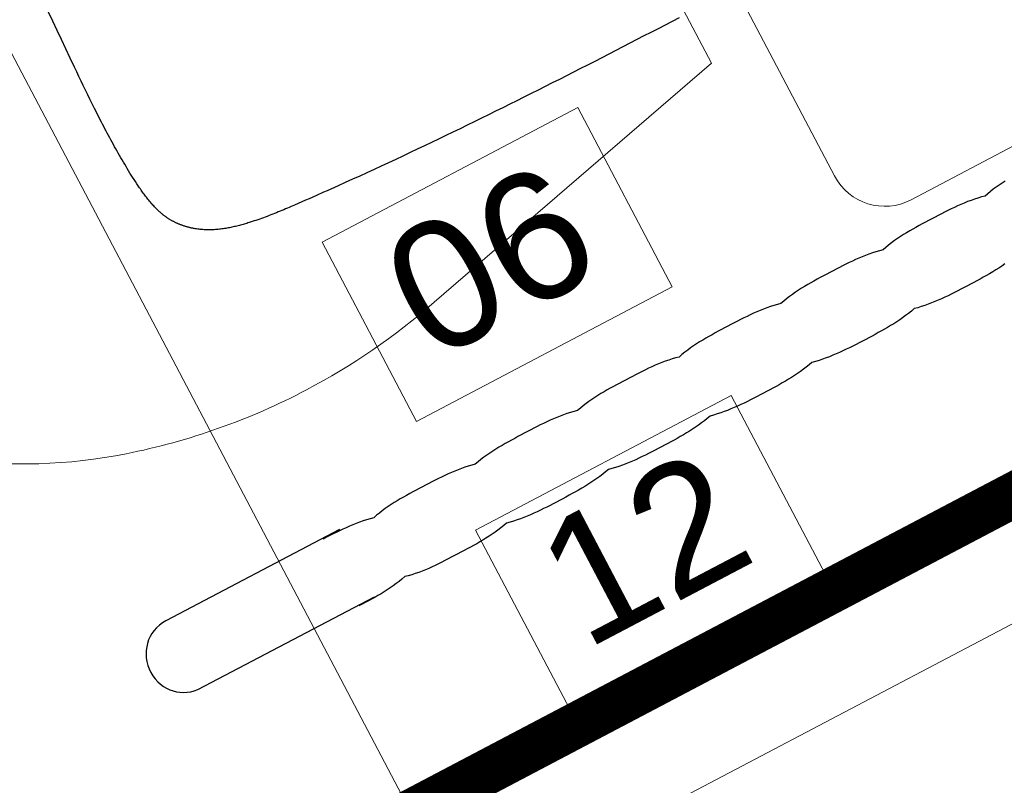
# Model space of a CAD drawing. Header units: metres. Extents: x 7408630 to 7411134, y 5569633 to 5570339.
# Tile 70 of 76: x 7410494.909 to 7410495.344, y 5569900.654 to 5569900.991. Entities that reach past the tile are written whole.
import ezdxf
from ezdxf.enums import TextEntityAlignment as Align

# ---------------------------------------------------------------- set-up
doc = ezdxf.new("R2010")
doc.units = ezdxf.units.M
doc.header["$MEASUREMENT"] = 0
doc.linetypes.add('HIDDEN2', pattern=[4.762499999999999, 3.175, -1.5875])
doc.layers.add('0-wypos-sanitarne', color=1, linetype='Continuous')
for name, color, linetype, lineweight in [('0_LEGENDA', 253, 'Continuous', 13), ('1_POSADZKA PODZIAŁY', 151, 'Continuous', 0), ('1_POSADZKI COKOŁY', 170, 'Continuous', 0), ('Istn-sciany', 3, 'Continuous', 20), ('OPIS POM NOWE', 140, 'Continuous', 5), ('Opis_pom', 9, 'Continuous', 18)]:
    doc.layers.add(name, color=color, linetype=linetype, lineweight=lineweight)
doc.layers.add('Wyburzenia', color=7, linetype='Continuous', lineweight=13, true_color=0xb0b0b0)
doc.styles.add('ARIAL', font='tahoma.ttf')
doc.styles.add('ROMANS07', font='arial.ttf')

# ---------------------------------------------------------------- blocks, each defined once
blk = doc.blocks.new('A$C351F644B')
for p, q in [((-16.70716144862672, 35.71644505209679), (-13.07346640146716, 19.98303263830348)), ((13.07346640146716, 19.98303263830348), (-13.07346640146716, 19.98303263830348)), ((-20, 17.5), (20, 17.5)), ((-22.5, 2.5), (-22.5, 15))]:
    blk.add_line(p, q)
for centre, radius, start, end in [((6.058980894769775, 44.23307177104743), 23.3079794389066, 144.4623222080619, 163.5182619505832), ((11.91658841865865, 42.50000000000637), 29.41658841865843, 163.5182619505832, 180), ((11.91658841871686, 42.50000000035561), 29.41658841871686, 180.0000000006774, 193.3325782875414), ((-20, 15), 2.5, 90, 180)]:
    blk.add_arc(centre, radius, start, end)
blk = doc.blocks.new('umywalka niep')
for p, q in [((-64.30362148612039, -40.29398919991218), (-64.43004033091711, -40.392534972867)), ((-64.16730237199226, -40.20793299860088), (-64.30362148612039, -40.29398919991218)), ((-64.02214916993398, -40.13588948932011), (-64.16730237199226, -40.20793299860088)), ((-63.86800956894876, -40.07801098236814), (-64.02214916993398, -40.13588948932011)), ((-63.70640668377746, -40.03582059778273), (-63.86800956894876, -40.07801098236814)), ((-63.53764514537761, -40.00962295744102), (-63.70640668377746, -40.03582059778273)), ((-63.36279112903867, -40.00094118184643), (-63.53764514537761, -40.00962295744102)), ((-54.71041131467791, -40.00094118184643), (-63.36279112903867, -40.00094118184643)), ((-63.36279112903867, -40.00094118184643), (-63.36279112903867, -40.00094118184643)), ((-55.38012656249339, -40.04099920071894), (-55.54051095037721, -40.04069457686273)), ((-55.21974217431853, -40.04191307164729), (-55.38012656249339, -40.04099920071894)), ((-55.05981472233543, -40.04374081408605), (-55.21974217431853, -40.04191307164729)), ((-54.89943033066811, -40.04648242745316), (-55.05981472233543, -40.04374081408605)), ((-54.73950287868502, -40.05105178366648), (-54.89943033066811, -40.04648242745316)), ((-54.57911849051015, -40.05714425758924), (-54.73950287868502, -40.05105178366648)), ((-54.41919103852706, -40.06567372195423), (-54.57911849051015, -40.05714425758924)), ((-54.2588066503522, -40.07618324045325), (-54.41919103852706, -40.06567372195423)), ((-54.09842226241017, -40.08973899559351), (-54.2588066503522, -40.07618324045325)), ((-53.9380378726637, -40.10603636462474), (-54.09842226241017, -40.08973899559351)), ((-53.77811042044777, -40.12598921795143), (-53.9380378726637, -40.10603636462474)), ((-53.61772603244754, -40.1492929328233), (-53.77811042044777, -40.12598921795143)), ((-53.45779858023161, -40.17655675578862), (-53.61772603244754, -40.1492929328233)), ((-53.29741419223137, -40.20808531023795), (-53.45779858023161, -40.17655675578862)), ((-53.13748673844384, -40.24433553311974), (-53.29741419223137, -40.20808531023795)), ((-52.97893009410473, -40.20823762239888), (-53.13748673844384, -40.24433553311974)), ((-52.8208303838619, -40.1767090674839), (-52.97893009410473, -40.20823762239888)), ((-52.66273067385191, -40.14944524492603), (-52.8208303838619, -40.1767090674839)), ((-52.50463096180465, -40.12614153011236), (-52.66273067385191, -40.14944524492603)), ((-52.34607431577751, -40.10634098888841), (-52.50463096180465, -40.12614153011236)), ((-52.18797460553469, -40.09004361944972), (-52.34607431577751, -40.10634098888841)), ((-52.02987489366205, -40.07664017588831), (-52.18797460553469, -40.09004361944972)), ((-51.87177518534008, -40.06613065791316), (-52.02987489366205, -40.07664017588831)), ((-51.71321853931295, -40.05760119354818), (-51.87177518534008, -40.06613065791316)), ((-51.55511882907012, -40.05150871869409), (-51.71321853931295, -40.05760119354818)), ((-51.3970191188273, -40.0470916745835), (-51.55511882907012, -40.05150871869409)), ((-51.23891940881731, -40.04435006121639), (-51.3970191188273, -40.0470916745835)), ((-51.08066738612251, -40.04252231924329), (-51.23891940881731, -40.04435006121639)), ((-50.92256767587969, -40.04176075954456), (-51.08066738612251, -40.04252231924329)), ((-50.76446796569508, -40.04145613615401), (-50.92256767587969, -40.04176075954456)), ((-50.60636825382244, -40.04160844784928), (-50.76446796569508, -40.04145613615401)), ((-50.44781160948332, -40.04145613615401), (-50.60636825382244, -40.04160844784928)), ((-50.28925496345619, -40.04176075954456), (-50.44781160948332, -40.04145613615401)), ((-50.13024138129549, -40.04267463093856), (-50.28925496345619, -40.04176075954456)), ((-49.97138011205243, -40.04450237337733), (-50.13024138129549, -40.04267463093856)), ((-49.8120619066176, -40.04724398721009), (-49.97138011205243, -40.04450237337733)), ((-49.6530483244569, -40.05166103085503), (-49.8120619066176, -40.04724398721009)), ((-49.49403474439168, -40.05775350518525), (-49.6530483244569, -40.05166103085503)), ((-49.33517347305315, -40.06628296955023), (-49.49403474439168, -40.05775350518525)), ((-49.17615989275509, -40.07679248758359), (-49.33517347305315, -40.06628296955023)), ((-49.01775555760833, -40.09019593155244), (-49.17615989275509, -40.07679248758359)), ((-48.85950353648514, -40.10649330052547), (-49.01775555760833, -40.09019593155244)), ((-48.70170844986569, -40.12629384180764), (-48.85950353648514, -40.10649330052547)), ((-48.54421798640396, -40.1495975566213), (-48.70170844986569, -40.12629384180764)), ((-48.38733676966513, -40.17701369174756), (-48.54421798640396, -40.1495975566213)), ((-48.23076017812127, -40.20854224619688), (-48.38733676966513, -40.17701369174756)), ((-48.07524976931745, -40.24494478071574), (-48.23076017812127, -40.20854224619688)), ((-47.91577925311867, -40.20869455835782), (-48.07524976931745, -40.24494478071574)), ((-47.7567656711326, -40.17716600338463), (-47.91577925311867, -40.20869455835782)), ((-47.59729515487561, -40.1499021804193), (-47.7567656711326, -40.17716600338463)), ((-47.43828157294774, -40.1265984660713), (-47.59729515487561, -40.1499021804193)), ((-47.27881105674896, -40.10679792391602), (-47.43828157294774, -40.1265984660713)), ((-47.11979747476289, -40.09050055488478), (-47.27881105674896, -40.10679792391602)), ((-46.96047926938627, -40.07709711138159), (-47.11979747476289, -40.09050055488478)), ((-46.80146568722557, -40.06658759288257), (-46.96047926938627, -40.07709711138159)), ((-46.64199517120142, -40.05821044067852), (-46.80146568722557, -40.06658759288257)), ((-46.4829815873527, -40.05211796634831), (-46.64199517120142, -40.05821044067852)), ((-46.32351107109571, -40.04770092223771), (-46.4829815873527, -40.05211796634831)), ((-46.16449748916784, -40.04511162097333), (-46.32351107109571, -40.04770092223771)), ((-46.00502697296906, -40.04328387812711), (-46.16449748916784, -40.04511162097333)), ((-45.84601339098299, -40.04267463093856), (-46.00502697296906, -40.04328387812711)), ((-45.68684749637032, -40.04237000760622), (-45.84601339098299, -40.04267463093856)), ((-45.52783391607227, -40.04252231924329), (-45.68684749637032, -40.04237000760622)), ((-45.36836339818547, -40.04237000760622), (-45.52783391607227, -40.04252231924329)), ((-45.20934981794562, -40.04267463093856), (-45.36836339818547, -40.04237000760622)), ((-45.04987930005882, -40.04328387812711), (-45.20934981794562, -40.04267463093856)), ((-44.89086571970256, -40.04511162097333), (-45.04987930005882, -40.04328387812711)), ((-44.73139520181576, -40.04785323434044), (-44.89086571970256, -40.04511162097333)), ((-44.57238162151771, -40.05227027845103), (-44.73139520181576, -40.04785323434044)), ((-44.41321572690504, -40.0583627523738), (-44.57238162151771, -40.05227027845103)), ((-44.25420214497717, -40.06673990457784), (-44.41321572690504, -40.0583627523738)), ((-44.09473162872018, -40.07724942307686), (-44.25420214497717, -40.06673990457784)), ((-43.93571804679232, -40.09065286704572), (-44.09473162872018, -40.07724942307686)), ((-43.77624753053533, -40.10695023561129), (-43.93571804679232, -40.09065286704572)), ((-43.61723394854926, -40.12675077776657), (-43.77624753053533, -40.10695023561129)), ((-43.45776343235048, -40.15005449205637), (-43.61723394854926, -40.12675077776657)), ((-43.29874984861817, -40.17747062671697), (-43.45776343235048, -40.15005449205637)), ((-43.13973626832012, -40.20915149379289), (-43.29874984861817, -40.17747062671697)), ((-42.98072268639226, -40.24570634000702), (-43.13973626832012, -40.20915149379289)), ((-42.82262297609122, -40.20915149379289), (-42.98072268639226, -40.24570634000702)), ((-42.66498020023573, -40.17762293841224), (-42.82262297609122, -40.20915149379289)), ((-42.50733742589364, -40.15020680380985), (-42.66498020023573, -40.17762293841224)), ((-42.34969465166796, -40.12690308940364), (-42.50733742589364, -40.15020680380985)), ((-42.19189956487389, -40.10710254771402), (-42.34969465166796, -40.12690308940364)), ((-42.03425679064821, -40.09080517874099), (-42.19189956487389, -40.10710254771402)), ((-41.87661401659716, -40.0774017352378), (-42.03425679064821, -40.09080517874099)), ((-41.71897124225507, -40.06704452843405), (-41.87661401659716, -40.0774017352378)), ((-41.56087153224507, -40.05866737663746), (-41.71897124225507, -40.06704452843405)), ((-41.40322875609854, -40.05257490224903), (-41.56087153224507, -40.05866737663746)), ((-41.24558598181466, -40.04831016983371), (-41.40322875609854, -40.05257490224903)), ((-41.08794320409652, -40.04572086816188), (-41.24558598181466, -40.04831016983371)), ((-40.93030042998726, -40.04404543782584), (-41.08794320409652, -40.04572086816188)), ((-40.77265765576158, -40.0434361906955), (-40.93030042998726, -40.04404543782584)), ((-40.61501488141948, -40.04313156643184), (-40.77265765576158, -40.0434361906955)), ((-40.4573721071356, -40.04328387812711), (-40.61501488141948, -40.04313156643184)), ((-40.29835852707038, -40.04313156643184), (-40.4573721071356, -40.04328387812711)), ((-40.13919263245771, -40.0434361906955), (-40.29835852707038, -40.04313156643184)), ((-39.9797221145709, -40.04404543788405), (-40.13919263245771, -40.0434361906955)), ((-39.82040390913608, -40.04587318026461), (-39.9797221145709, -40.04404543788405)), ((-39.66047645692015, -40.04846248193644), (-39.82040390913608, -40.04587318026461)), ((-39.50100594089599, -40.05272721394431), (-39.66047645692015, -40.04846248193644)), ((-39.34153542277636, -40.05881968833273), (-39.50100594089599, -40.05272721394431)), ((-39.18221721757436, -40.06719684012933), (-39.34153542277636, -40.05881968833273)), ((-39.02274670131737, -40.07770635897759), (-39.18221721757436, -40.06719684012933)), ((-38.86373311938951, -40.09110980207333), (-39.02274670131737, -40.07770635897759)), ((-38.70502416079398, -40.10740717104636), (-38.86373311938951, -40.09110980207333)), ((-38.546772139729, -40.12736002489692), (-38.70502416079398, -40.10740717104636)), ((-38.38867242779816, -40.15066373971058), (-38.546772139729, -40.12736002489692)), ((-38.2313342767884, -40.17823218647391), (-38.38867242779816, -40.15066373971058)), ((-38.07430074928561, -40.21006536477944), (-38.2313342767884, -40.17823218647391)), ((-37.91833340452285, -40.24662021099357), (-38.07430074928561, -40.21006536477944)), ((-37.75977676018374, -40.21006536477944), (-37.91833340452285, -40.24662021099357)), ((-37.60167705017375, -40.17823218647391), (-37.75977676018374, -40.21006536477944)), ((-37.44357733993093, -40.15066373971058), (-37.60167705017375, -40.17823218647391)), ((-37.28547762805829, -40.12736002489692), (-37.44357733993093, -40.15066373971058)), ((-37.12692098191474, -40.10755948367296), (-37.28547762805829, -40.12736002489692)), ((-36.96882127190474, -40.09126211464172), (-37.12692098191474, -40.10755948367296)), ((-36.81072155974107, -40.07785867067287), (-36.96882127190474, -40.09126211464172)), ((-36.65262185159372, -40.06750146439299), (-36.81072155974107, -40.07785867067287)), ((-36.49406520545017, -40.0592766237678), (-36.65262185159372, -40.06750146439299)), ((-36.33596549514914, -40.05333646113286), (-36.49406520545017, -40.0592766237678)), ((-36.17786578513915, -40.04907172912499), (-36.33596549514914, -40.05333646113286)), ((-36.01976607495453, -40.04648242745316), (-36.17786578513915, -40.04907172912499)), ((-35.86166636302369, -40.04480699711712), (-36.01976607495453, -40.04648242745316)), ((-35.70356665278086, -40.04419774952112), (-35.86166636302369, -40.04480699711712)), ((-35.54546694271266, -40.04389312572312), (-35.70356665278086, -40.04419774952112)), ((-35.38721492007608, -40.04404543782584), (-35.54546694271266, -40.04389312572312)), ((-35.22865827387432, -40.04389312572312), (-35.38721492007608, -40.04404543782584)), ((-35.0701016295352, -40.04419774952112), (-35.22865827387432, -40.04389312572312)), ((-34.91154498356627, -40.04480699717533), (-35.0701016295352, -40.04419774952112)), ((-34.75253139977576, -40.04648242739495), (-34.91154498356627, -40.04480699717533)), ((-34.59397475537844, -40.04907172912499), (-34.75253139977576, -40.04648242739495)), ((-34.43526579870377, -40.05333646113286), (-34.59397475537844, -40.04907172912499)), ((-34.2767091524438, -40.05942893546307), (-34.43526579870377, -40.05333646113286)), ((-34.11769556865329, -40.06780608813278), (-34.2767091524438, -40.05942893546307)), ((-33.95913892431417, -40.07816329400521), (-34.11769556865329, -40.06780608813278)), ((-33.80058227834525, -40.09156673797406), (-33.95913892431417, -40.07816329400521)), ((-33.64202563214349, -40.1078641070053), (-33.80058227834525, -40.09156673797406)), ((-33.48301205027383, -40.12781696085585), (-33.64202563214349, -40.1078641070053)), ((-33.32445540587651, -40.15112067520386), (-33.48301205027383, -40.12781696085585)), ((-33.16544182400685, -40.17884143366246), (-33.32445540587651, -40.15112067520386)), ((-33.00688517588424, -40.21067461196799), (-33.16544182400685, -40.17884143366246)), ((-32.84787159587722, -40.2473817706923), (-33.00688517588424, -40.21067461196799)), ((-32.68885801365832, -40.21067461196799), (-32.84787159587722, -40.2473817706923)), ((-32.52984443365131, -40.17884143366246), (-32.68885801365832, -40.21067461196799)), ((-32.37083085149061, -40.15127298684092), (-32.52984443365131, -40.17884143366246)), ((-32.21136033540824, -40.12796927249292), (-32.37083085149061, -40.15127298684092)), ((-32.0523467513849, -40.10801641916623), (-32.21136033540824, -40.12796927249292)), ((-31.89287623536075, -40.09171904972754), (-32.0523467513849, -40.10801641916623)), ((-31.73386265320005, -40.07846791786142), (-31.89287623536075, -40.09171904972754)), ((-31.5743921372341, -40.06811071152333), (-31.73386265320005, -40.07846791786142)), ((-31.4153785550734, -40.0598858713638), (-31.5743921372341, -40.06811071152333)), ((-31.25621266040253, -40.05394570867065), (-31.4153785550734, -40.0598858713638)), ((-31.0971990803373, -40.04983328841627), (-31.25621266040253, -40.05394570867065)), ((-30.93772856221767, -40.04724398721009), (-31.0971990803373, -40.04983328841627)), ((-30.77871498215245, -40.04556855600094), (-30.93772856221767, -40.04724398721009)), ((-30.61924446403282, -40.04495930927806), (-30.77871498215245, -40.04556855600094)), ((-30.4602308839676, -40.04480699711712), (-30.61924446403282, -40.04495930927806)), ((-30.30076036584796, -40.04495930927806), (-30.4602308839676, -40.04480699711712)), ((-30.14220371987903, -40.04480699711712), (-30.30076036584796, -40.04495930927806)), ((-29.98364707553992, -40.04495930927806), (-30.14220371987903, -40.04480699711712)), ((-29.82509042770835, -40.04556855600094), (-29.98364707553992, -40.04495930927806)), ((-29.66607684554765, -40.04724398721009), (-29.82509042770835, -40.04556855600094)), ((-29.50752020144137, -40.04983328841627), (-29.66607684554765, -40.04724398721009)), ((-29.34881124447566, -40.05409802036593), (-29.50752020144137, -40.04983328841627)), ((-29.19025459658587, -40.06003818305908), (-29.34881124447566, -40.05409802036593)), ((-29.03124101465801, -40.06826302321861), (-29.19025459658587, -40.06003818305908)), ((-28.87268437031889, -40.07862022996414), (-29.03124101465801, -40.06826302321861)), ((-28.71412772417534, -40.09202367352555), (-28.87268437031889, -40.07862022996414)), ((-28.55557107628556, -40.10832104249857), (-28.71412772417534, -40.09202367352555)), ((-28.39655749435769, -40.12827389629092), (-28.55557107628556, -40.10832104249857)), ((-28.23800085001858, -40.15157761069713), (-28.39655749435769, -40.12827389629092)), ((-28.07898726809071, -40.17929836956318), (-28.23800085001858, -40.15157761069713)), ((-27.92043062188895, -40.21128386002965), (-28.07898726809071, -40.17929836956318)), ((-27.7614170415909, -40.24814332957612), (-27.92043062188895, -40.21128386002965)), ((-27.60286039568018, -40.21128386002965), (-27.7614170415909, -40.24814332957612)), ((-27.4443037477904, -40.17929836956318), (-27.60286039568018, -40.21128386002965)), ((-27.28574710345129, -40.15157761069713), (-27.4443037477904, -40.17929836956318)), ((-27.12673352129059, -40.12827389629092), (-27.28574710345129, -40.15157761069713)), ((-26.96817687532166, -40.10832104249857), (-27.12673352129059, -40.12827389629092)), ((-26.80962023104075, -40.09202367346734), (-26.96817687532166, -40.10832104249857)), ((-26.65106358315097, -40.07877254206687), (-26.80962023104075, -40.09202367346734)), ((-26.49205000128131, -40.06856764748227), (-26.65106358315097, -40.07877254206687)), ((-26.33349335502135, -40.06034280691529), (-26.49205000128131, -40.06856764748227)), ((-26.17493671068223, -40.05440264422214), (-26.33349335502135, -40.06034280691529)), ((-26.01638006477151, -40.05029022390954), (-26.17493671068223, -40.05440264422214)), ((-25.85736648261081, -40.04785323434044), (-26.01638006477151, -40.05029022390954)), ((-25.69880983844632, -40.04617780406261), (-25.85736648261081, -40.04785323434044)), ((-25.53979625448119, -40.04572086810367), (-25.69880983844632, -40.04617780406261)), ((-25.38123960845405, -40.04556855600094), (-25.53979625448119, -40.04572086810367)), ((-25.222226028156, -40.04572086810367), (-25.38123960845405, -40.04556855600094)), ((-25.06321244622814, -40.04556855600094), (-25.222226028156, -40.04572086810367)), ((-24.90419886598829, -40.04572086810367), (-25.06321244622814, -40.04556855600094)), ((-24.74518528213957, -40.04617780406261), (-24.90419886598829, -40.04572086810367)), ((-24.58571476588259, -40.04785323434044), (-24.74518528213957, -40.04617780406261)), ((-24.42670118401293, -40.05044253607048), (-24.58571476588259, -40.04785323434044)), ((-24.26723066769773, -40.05455495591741), (-24.42670118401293, -40.05044253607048)), ((-24.10821708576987, -40.06049511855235), (-24.26723066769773, -40.05455495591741)), ((-23.94874656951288, -40.06871995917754), (-24.10821708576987, -40.06049511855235)), ((-23.78973298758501, -40.07907716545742), (-23.94874656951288, -40.06871995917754)), ((-23.63026247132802, -40.09248060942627), (-23.78973298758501, -40.07907716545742)), ((-23.47124888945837, -40.10877797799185), (-23.63026247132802, -40.09248060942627)), ((-23.31177837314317, -40.1287308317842), (-23.47124888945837, -40.10877797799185)), ((-23.15276478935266, -40.15218685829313), (-23.31177837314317, -40.1287308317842)), ((-22.9932942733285, -40.18005992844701), (-23.15276478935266, -40.15218685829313)), ((-22.83428069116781, -40.21204541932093), (-22.9932942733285, -40.18005992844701)), ((-22.67481017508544, -40.24905720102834), (-22.83428069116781, -40.21204541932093)), ((-22.52417374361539, -40.21204541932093), (-22.67481017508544, -40.24905720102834)), ((-22.3711003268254, -40.1797553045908), (-22.52417374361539, -40.21204541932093)), ((-22.21635147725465, -40.15157761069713), (-22.3711003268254, -40.1797553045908)), ((-22.05977488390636, -40.12766464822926), (-22.21635147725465, -40.15157761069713)), ((-21.90213210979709, -40.10710254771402), (-22.05977488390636, -40.12766464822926)), ((-21.74311852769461, -40.09019593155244), (-21.90213210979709, -40.10710254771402)), ((-21.58334338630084, -40.07633555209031), (-21.74311852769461, -40.09019593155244)), ((-64.74319351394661, -40.75656031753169), (-64.82330955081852, -40.8976010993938)), ((-64.65058790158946, -40.62481055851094), (-64.74319351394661, -40.75656031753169)), ((-64.54610196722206, -40.50341800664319), (-64.65058790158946, -40.62481055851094)), ((-64.43004033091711, -40.392534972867), (-64.54610196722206, -40.50341800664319)), ((-64.94272204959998, -41.2037479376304), (-64.98080001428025, -41.36733087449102)), ((-64.89017445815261, -41.04701903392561), (-64.94272204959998, -41.2037479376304)), ((-64.82330955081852, -40.8976010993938), (-64.89017445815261, -41.04701903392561)), ((-65.00349448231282, -41.53654935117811), (-65.01019620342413, -41.71079411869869)), ((-64.98080001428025, -41.36733087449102), (-65.00349448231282, -41.53654935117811)), ((-65.01019620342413, -41.71079411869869), (-64.99999130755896, -41.8838203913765)), ((-64.99999130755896, -41.8838203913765), (-64.97394598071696, -42.05075418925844)), ((-64.97394598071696, -42.05075418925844), (-64.93251715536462, -42.21037701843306)), ((-64.93251715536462, -42.21037701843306), (-64.87692332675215, -42.36253656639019)), ((-64.87692332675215, -42.36253656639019), (-64.80731680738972, -42.50601433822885)), ((-64.80731680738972, -42.50601433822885), (-64.7250684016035, -42.64065802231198)), ((-64.7250684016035, -42.64065802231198), (-64.63063505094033, -42.76540143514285)), ((-64.63063505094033, -42.76540143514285), (-64.52493061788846, -42.88009226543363)), ((-64.52493061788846, -42.88009226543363), (-64.40841204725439, -42.98335970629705)), ((-64.40841204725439, -42.98335970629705), (-64.28214551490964, -43.07520375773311)), ((-64.28214551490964, -43.07520375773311), (-64.14689258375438, -43.15471054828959)), ((-64.14689258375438, -43.15471054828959), (-64.00356712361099, -43.22142314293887)), ((-64.00356712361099, -43.22142314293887), (-63.85247375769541, -43.27427535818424)), ((-63.85247375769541, -43.27427535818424), (-63.69483098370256, -43.31281025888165)), ((-63.69483098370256, -43.31281025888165), (-63.53124804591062, -43.33641859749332)), ((-63.53124804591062, -43.33641859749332), (-54.72838411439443, -43.34464343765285)), ((-55.36657080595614, -43.38317833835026), (-55.52558438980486, -43.3834829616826)), ((-55.20710028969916, -43.38226446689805), (-55.36657080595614, -43.38317833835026)), ((-55.04808670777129, -43.38089366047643), (-55.20710028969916, -43.38226446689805)), ((-54.8886161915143, -43.37799973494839), (-55.04808670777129, -43.38089366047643)), ((-54.72960260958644, -43.37388731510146), (-54.8886161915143, -43.37799973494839)), ((-54.57043671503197, -43.36779484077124), (-54.72960260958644, -43.37388731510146)), ((-54.41142313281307, -43.35972231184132), (-54.57043671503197, -43.36779484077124)), ((-54.25195261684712, -43.34890817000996), (-54.41142313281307, -43.35972231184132)), ((-54.09293903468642, -43.33565703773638), (-54.25195261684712, -43.34890817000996)), ((-53.93346851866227, -43.31920735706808), (-54.09293903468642, -43.33565703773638)), ((-53.77445493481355, -43.29955912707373), (-53.93346851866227, -43.31920735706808)), ((-53.61498441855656, -43.27579847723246), (-53.77445493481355, -43.29955912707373)), ((-53.45597083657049, -43.24838234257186), (-53.61498441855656, -43.27579847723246)), ((-53.29695725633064, -43.21654916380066), (-53.45597083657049, -43.24838234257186)), ((-53.13794367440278, -43.18029894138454), (-53.29695725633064, -43.21654916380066)), ((-52.97938703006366, -43.21654916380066), (-53.13794367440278, -43.18029894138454)), ((-52.82128731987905, -43.24853465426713), (-52.97938703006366, -43.21654916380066)), ((-52.66288298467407, -43.27595078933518), (-52.82128731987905, -43.24853465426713)), ((-52.50478327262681, -43.29971143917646), (-52.66288298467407, -43.27595078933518)), ((-52.34622662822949, -43.31935966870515), (-52.50478327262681, -43.29971143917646)), ((-52.1881269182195, -43.33580934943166), (-52.34622662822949, -43.31935966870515)), ((-52.03002720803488, -43.34921279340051), (-52.1881269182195, -43.33580934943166)), ((-51.87192749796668, -43.36002693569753), (-52.03002720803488, -43.34921279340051)), ((-51.71337085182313, -43.36809946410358), (-51.87192749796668, -43.36002693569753)), ((-51.55527113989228, -43.3741919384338), (-51.71337085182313, -43.36809946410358)), ((-51.39717142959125, -43.37845667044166), (-51.55527113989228, -43.3741919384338)), ((-51.23907171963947, -43.38150290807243), (-51.39717142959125, -43.37845667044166)), ((-51.08051507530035, -43.38287371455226), (-51.23907171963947, -43.38150290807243)), ((-50.92241536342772, -43.38378758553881), (-51.08051507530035, -43.38287371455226)), ((-50.76431565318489, -43.38409220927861), (-50.92241536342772, -43.38378758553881)), ((-50.60621594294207, -43.38424452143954), (-50.76431565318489, -43.38409220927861)), ((-50.44720236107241, -43.38409220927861), (-50.60621594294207, -43.38424452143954)), ((-50.2886457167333, -43.38378758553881), (-50.44720236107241, -43.38409220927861)), ((-50.12963213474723, -43.38287371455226), (-50.2886457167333, -43.38378758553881)), ((-49.97107548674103, -43.38150290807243), (-50.12963213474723, -43.38287371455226)), ((-49.8120619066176, -43.37845667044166), (-49.97107548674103, -43.38150290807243)), ((-49.65350526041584, -43.37434425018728), (-49.8120619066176, -43.37845667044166)), ((-49.49494861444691, -43.36825177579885), (-49.65350526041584, -43.37434425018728)), ((-49.3363919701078, -43.36017924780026), (-49.49494861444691, -43.36825177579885)), ((-49.17737838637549, -43.34936510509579), (-49.3363919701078, -43.36017924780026)), ((-49.01882174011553, -43.33611397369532), (-49.17737838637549, -43.34936510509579)), ((-48.86026509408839, -43.31981660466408), (-49.01882174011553, -43.33611397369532)), ((-48.70170844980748, -43.30016837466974), (-48.86026509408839, -43.31981660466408)), ((-48.54269486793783, -43.2767123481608), (-48.70170844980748, -43.30016837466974)), ((-48.38413822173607, -43.24944852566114), (-48.54269486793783, -43.2767123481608)), ((-48.22558157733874, -43.21761534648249), (-48.38413822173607, -43.24944852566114)), ((-48.06702492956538, -43.1815174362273), (-48.22558157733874, -43.21761534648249)), ((-47.9080113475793, -43.21761534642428), (-48.06702492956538, -43.1815174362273)), ((-47.7494547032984, -43.24944852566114), (-47.9080113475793, -43.21761534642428)), ((-47.59044112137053, -43.2767123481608), (-47.7494547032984, -43.24944852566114)), ((-47.43188447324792, -43.30032068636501), (-47.59044112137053, -43.2767123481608)), ((-47.27287089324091, -43.31996891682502), (-47.43188447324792, -43.30032068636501)), ((-47.11431424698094, -43.33641859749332), (-47.27287089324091, -43.31996891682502)), ((-46.95575760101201, -43.34982204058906), (-47.11431424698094, -43.33641859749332)), ((-46.79720095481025, -43.36063618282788), (-46.95575760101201, -43.34982204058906)), ((-46.6381873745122, -43.36870871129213), (-46.79720095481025, -43.36063618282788)), ((-46.47963072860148, -43.37480118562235), (-46.6381873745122, -43.36870871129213)), ((-46.32092176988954, -43.37906591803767), (-46.47963072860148, -43.37480118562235)), ((-46.16236512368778, -43.38211215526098), (-46.32092176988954, -43.37906591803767)), ((-46.00335154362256, -43.38363527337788), (-46.16236512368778, -43.38211215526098)), ((-45.8447948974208, -43.38454914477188), (-46.00335154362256, -43.38363527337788)), ((-45.68623824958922, -43.38485376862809), (-45.8447948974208, -43.38454914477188)), ((-45.52768160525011, -43.38500608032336), (-45.68623824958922, -43.38485376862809)), ((-45.36866802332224, -43.38485376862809), (-45.52768160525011, -43.38500608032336)), ((-45.21011137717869, -43.38454914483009), (-45.36866802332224, -43.38485376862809)), ((-45.05125010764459, -43.38363527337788), (-45.21011137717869, -43.38454914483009)), ((-44.89269346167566, -43.38211215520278), (-45.05125010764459, -43.38363527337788)), ((-44.7336798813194, -43.37906591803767), (-44.89269346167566, -43.38211215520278)), ((-44.57512323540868, -43.37495349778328), (-44.7336798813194, -43.37906591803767)), ((-44.41656658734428, -43.36886102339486), (-44.57512323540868, -43.37495349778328)), ((-44.25800994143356, -43.36078849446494), (-44.41656658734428, -43.36886102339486)), ((-44.0989963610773, -43.34997435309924), (-44.25800994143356, -43.36078849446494)), ((-43.94043971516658, -43.33672322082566), (-44.0989963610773, -43.34997435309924)), ((-43.78173075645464, -43.32027354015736), (-43.94043971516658, -43.33672322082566)), ((-43.62317411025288, -43.30062531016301), (-43.78173075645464, -43.32027354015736)), ((-43.46416053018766, -43.27716928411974), (-43.62317411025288, -43.30062531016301)), ((-43.3056038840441, -43.24990546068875), (-43.46416053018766, -43.27716928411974)), ((-43.14704723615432, -43.21822459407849), (-43.3056038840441, -43.24990546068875)), ((-42.98849058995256, -43.18227899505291), (-43.14704723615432, -43.21822459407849)), ((-42.82993394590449, -43.21822459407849), (-42.98849058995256, -43.18227899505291)), ((-42.67183423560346, -43.24990546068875), (-42.82993394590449, -43.21822459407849)), ((-42.51373452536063, -43.27716928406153), (-42.67183423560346, -43.24990546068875)), ((-42.35563481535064, -43.30077762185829), (-42.51373452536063, -43.27716928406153)), ((-42.19707816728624, -43.32042585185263), (-42.35563481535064, -43.30077762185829)), ((-42.03897845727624, -43.3368755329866), (-42.19707816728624, -43.32042585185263)), ((-41.88087874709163, -43.35027897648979), (-42.03897845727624, -43.3368755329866)), ((-41.72277903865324, -43.36124543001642), (-41.88087874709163, -43.35027897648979)), ((-41.56422239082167, -43.36931795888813), (-41.72277903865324, -43.36124543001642)), ((-41.40612268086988, -43.37571505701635), (-41.56422239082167, -43.36931795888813)), ((-41.24802297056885, -43.37997978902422), (-41.40612268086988, -43.37571505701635)), ((-41.08992326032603, -43.38302602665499), (-41.24802297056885, -43.37997978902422)), ((-40.93151892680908, -43.38470145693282), (-41.08992326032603, -43.38302602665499)), ((-40.77341921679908, -43.38561532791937), (-40.93151892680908, -43.38470145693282)), ((-40.61531950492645, -43.38591995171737), (-40.77341921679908, -43.38561532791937)), ((-40.45721979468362, -43.38607226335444), (-40.61531950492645, -43.38591995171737)), ((-40.29866314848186, -43.38591995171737), (-40.45721979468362, -43.38607226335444)), ((-40.14025881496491, -43.38561532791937), (-40.29866314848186, -43.38591995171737)), ((-39.98170216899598, -43.38470145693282), (-40.14025881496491, -43.38561532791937)), ((-39.82360245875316, -43.38302602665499), (-39.98170216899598, -43.38470145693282)), ((-39.66504581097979, -43.37997978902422), (-39.82360245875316, -43.38302602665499)), ((-39.50694610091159, -43.37571505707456), (-39.66504581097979, -43.37997978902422)), ((-39.34838945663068, -43.36947027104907), (-39.50694610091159, -43.37571505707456)), ((-39.19028974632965, -43.36139774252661), (-39.34838945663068, -43.36947027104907)), ((-39.03173310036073, -43.35043128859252), (-39.19028974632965, -43.36139774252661)), ((-38.87348107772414, -43.33718015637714), (-39.03173310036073, -43.35043128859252)), ((-38.71492443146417, -43.32088278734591), (-38.87348107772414, -43.33718015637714)), ((-38.55682472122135, -43.30123455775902), (-38.71492443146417, -43.32088278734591)), ((-38.39826807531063, -43.27777853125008), (-38.55682472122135, -43.30123455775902)), ((-38.24016836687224, -43.25066702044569), (-38.39826807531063, -43.27777853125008)), ((-38.08176402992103, -43.2191384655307), (-38.24016836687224, -43.25066702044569)), ((-37.92366431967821, -43.18349748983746), (-38.08176402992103, -43.2191384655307)), ((-37.76373686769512, -43.2191384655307), (-37.92366431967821, -43.18349748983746)), ((-37.60426635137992, -43.25066702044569), (-37.76373686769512, -43.2191384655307)), ((-37.44479583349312, -43.27793084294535), (-37.60426635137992, -43.25066702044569)), ((-37.28532531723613, -43.30138686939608), (-37.44479583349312, -43.27793084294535)), ((-37.12555017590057, -43.32103509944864), (-37.28532531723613, -43.30138686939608)), ((-36.96607965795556, -43.3374847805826), (-37.12555017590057, -43.32103509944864)), ((-36.80660914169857, -43.35104053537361), (-36.96607965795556, -43.3374847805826)), ((-36.64713862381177, -43.36200698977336), (-36.80660914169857, -43.35104053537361)), ((-36.48721117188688, -43.37007951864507), (-36.64713862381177, -43.36200698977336)), ((-36.32774065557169, -43.37647661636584), (-36.48721117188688, -43.37007951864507)), ((-36.16827013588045, -43.38089366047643), (-36.32774065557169, -43.37647661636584)), ((-36.00879961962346, -43.38409220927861), (-36.16827013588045, -43.38089366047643)), ((-35.84932910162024, -43.38576763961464), (-36.00879961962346, -43.38409220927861)), ((-35.68985858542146, -43.38683382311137), (-35.84932910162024, -43.38576763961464)), ((-35.5303880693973, -43.38713844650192), (-35.68985858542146, -43.38683382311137)), ((-35.37091755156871, -43.38729075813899), (-35.5303880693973, -43.38713844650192)), ((-35.21327477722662, -43.38713844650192), (-35.37091755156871, -43.38729075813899)), ((-35.05563200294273, -43.38683382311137), (-35.21327477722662, -43.38713844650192)), ((-34.89798922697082, -43.38576763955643), (-35.05563200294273, -43.38683382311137)), ((-34.74034645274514, -43.38409220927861), (-34.89798922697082, -43.38576763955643)), ((-34.58270367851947, -43.3810459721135), (-34.74034645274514, -43.38409220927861)), ((-34.42506090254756, -43.37662892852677), (-34.58270367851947, -43.3810459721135)), ((-34.26741812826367, -43.37023183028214), (-34.42506090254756, -43.37662892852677)), ((-34.10947072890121, -43.36215930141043), (-34.26741812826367, -43.37023183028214)), ((-33.95182795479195, -43.35119284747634), (-34.10947072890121, -43.36215930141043)), ((-33.79418518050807, -43.33794171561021), (-33.95182795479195, -43.35119284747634)), ((-33.63654240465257, -43.32149203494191), (-33.79418518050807, -43.33794171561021)), ((-33.47859500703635, -43.30199611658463), (-33.63654240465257, -43.32149203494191)), ((-33.32095223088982, -43.27869240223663), (-33.47859500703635, -43.30199611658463)), ((-33.16330945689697, -43.25158089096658), (-33.32095223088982, -43.27869240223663)), ((-33.00566668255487, -43.22035696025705), (-33.16330945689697, -43.25158089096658)), ((-32.84771928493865, -43.18471598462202), (-33.00566668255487, -43.22035696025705)), ((-32.68733489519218, -43.22035696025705), (-32.84771928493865, -43.18471598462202)), ((-32.52649357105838, -43.25158089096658), (-32.68733489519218, -43.22035696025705)), ((-32.36580455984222, -43.27869240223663), (-32.52649357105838, -43.25158089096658)), ((-32.20496323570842, -43.30214842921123), (-32.36580455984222, -43.27869240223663)), ((-32.04457884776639, -43.32179665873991), (-32.20496323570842, -43.30214842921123)), ((-31.88373752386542, -43.33824633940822), (-32.04457884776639, -43.32179665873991)), ((-31.72289619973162, -43.35180209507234), (-31.88373752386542, -43.33824633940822)), ((-31.56205487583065, -43.36276854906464), (-31.72289619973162, -43.35180209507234)), ((-31.40167048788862, -43.37099338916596), (-31.56205487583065, -43.36276854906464)), ((-31.24082916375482, -43.37739048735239), (-31.40167048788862, -43.37099338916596)), ((-31.07998783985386, -43.38195984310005), (-31.24082916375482, -43.37739048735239)), ((-30.91914651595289, -43.38515839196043), (-31.07998783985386, -43.38195984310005)), ((-30.75876212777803, -43.38683382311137), (-30.91914651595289, -43.38515839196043)), ((-30.59792080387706, -43.3879000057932), (-30.75876212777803, -43.38683382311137)), ((-30.43707947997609, -43.3882046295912), (-30.59792080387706, -43.3879000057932)), ((-30.27623815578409, -43.3885092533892), (-30.43707947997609, -43.3882046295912)), ((-30.11905231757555, -43.3882046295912), (-30.27623815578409, -43.3885092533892)), ((-29.96186647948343, -43.3879000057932), (-30.11905231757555, -43.3882046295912)), ((-29.80498526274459, -43.38683382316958), (-29.96186647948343, -43.3879000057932)), ((-29.6479517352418, -43.38515839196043), (-29.80498526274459, -43.38683382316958)), ((-29.49122283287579, -43.38195984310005), (-29.6479517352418, -43.38515839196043)), ((-29.33449392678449, -43.37739048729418), (-29.49122283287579, -43.38195984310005)), ((-29.17776502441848, -43.37099338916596), (-29.33449392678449, -43.37739048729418)), ((-29.02057918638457, -43.36292086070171), (-29.17776502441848, -43.37099338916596)), ((-28.86369796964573, -43.35195440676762), (-29.02057918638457, -43.36292086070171)), ((-28.70635981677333, -43.33855096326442), (-28.86369796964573, -43.35195440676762)), ((-28.54886935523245, -43.32210128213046), (-28.70635981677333, -43.33855096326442)), ((-28.39076964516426, -43.3026053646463), (-28.54886935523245, -43.32210128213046)), ((-28.23251762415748, -43.27930164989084), (-28.39076964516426, -43.3026053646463)), ((-28.07365635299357, -43.25249476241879), (-28.23251762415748, -43.27930164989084)), ((-27.91433814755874, -43.22127083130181), (-28.07365635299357, -43.25249476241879)), ((-27.75410607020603, -43.18578216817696), (-27.91433814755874, -43.22127083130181)), ((-27.59554942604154, -43.22127083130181), (-27.75410607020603, -43.18578216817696)), ((-27.43653584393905, -43.25249476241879), (-27.59554942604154, -43.22127083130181)), ((-27.27797919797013, -43.27945396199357), (-27.43653584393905, -43.25249476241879)), ((-27.11896561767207, -43.30275767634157), (-27.27797919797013, -43.27945396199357)), ((-26.96040897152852, -43.32240590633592), (-27.11896561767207, -43.30275767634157)), ((-26.80139538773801, -43.33885558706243), (-26.96040897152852, -43.32240590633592)), ((-26.64238180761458, -43.35241134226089), (-26.80139538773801, -43.33885558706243)), ((-26.48336822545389, -43.36337779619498), (-26.64238180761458, -43.35241134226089)), ((-26.32481157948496, -43.37160263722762), (-26.48336822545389, -43.36337779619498)), ((-26.16579799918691, -43.37799973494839), (-26.32481157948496, -43.37160263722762)), ((-26.00708904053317, -43.38256909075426), (-26.16579799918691, -43.37799973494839)), ((-25.84807545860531, -43.38576763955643), (-26.00708904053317, -43.38256909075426)), ((-25.6895188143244, -43.3875953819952), (-25.84807545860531, -43.38576763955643)), ((-25.5305052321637, -43.38866156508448), (-25.6895188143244, -43.3875953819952)), ((-25.37149164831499, -43.38896618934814), (-25.5305052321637, -43.38866156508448)), ((-25.21247806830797, -43.38927081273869), (-25.37149164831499, -43.38896618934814)), ((-25.05315986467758, -43.38896618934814), (-25.21247806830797, -43.38927081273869)), ((-24.89368934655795, -43.38866156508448), (-25.05315986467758, -43.38896618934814)), ((-24.734218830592, -43.3875953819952), (-24.89368934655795, -43.38866156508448)), ((-24.57474831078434, -43.38576763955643), (-24.734218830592, -43.3875953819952)), ((-24.41527779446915, -43.38256909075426), (-24.57474831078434, -43.38576763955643)), ((-24.25580727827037, -43.37799973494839), (-24.41527779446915, -43.38256909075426)), ((-24.09633676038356, -43.37160263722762), (-24.25580727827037, -43.37799973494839)), ((-23.93686624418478, -43.36337779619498), (-24.09633676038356, -43.37160263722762)), ((-23.77754803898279, -43.35241134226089), (-23.93686624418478, -43.36337779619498)), ((-23.61807752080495, -43.33900789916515), (-23.77754803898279, -43.35241134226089)), ((-23.45860700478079, -43.32255821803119), (-23.61807752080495, -43.33900789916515)), ((-23.29913648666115, -43.30306229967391), (-23.45860700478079, -43.32255821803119))]:
    blk.add_line(p, q)
blk = doc.blocks.new('A$Cfa5879fe')
at = {"linetype": 'Continuous'}
blk.add_lwpolyline([(-0.2751307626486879, -0.3031584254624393), (-0.2751230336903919, -0.3066513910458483), (-0.2751130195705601, -0.3101443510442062), (-0.2751006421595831, -0.3136373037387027), (-0.2750858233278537, -0.3171302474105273), (-0.275068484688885, -0.3206231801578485), (-0.2750485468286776, -0.3241160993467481), (-0.2750259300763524, -0.3276090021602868), (-0.2750005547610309, -0.3311018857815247), (-0.2749723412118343, -0.3345947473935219), (-0.2749412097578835, -0.3380875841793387), (-0.2749070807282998, -0.3415803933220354), (-0.274869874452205, -0.3450731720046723), (-0.2748295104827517, -0.3485659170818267), (-0.2747859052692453, -0.3520586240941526), (-0.2747389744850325, -0.3555512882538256), (-0.2746886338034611, -0.3590439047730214), (-0.2746347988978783, -0.3625364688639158), (-0.2745773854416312, -0.3660289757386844), (-0.2745163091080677, -0.3695214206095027), (-0.2744514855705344, -0.3730137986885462), (-0.2743828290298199, -0.3765061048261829), (-0.2743102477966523, -0.3799983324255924), (-0.2742336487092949, -0.3834904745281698), (-0.2741529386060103, -0.3869825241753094), (-0.27406802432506, -0.3904744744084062), (-0.2739788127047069, -0.3939663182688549), (-0.2738852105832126, -0.3974580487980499), (-0.2737871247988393, -0.400949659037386), (-0.2736844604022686, -0.4044411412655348), (-0.2735771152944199, -0.4079324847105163), (-0.2734649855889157, -0.4114236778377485), (-0.2733479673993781, -0.4149147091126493), (-0.2732259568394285, -0.4184055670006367), (-0.2730988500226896, -0.4218962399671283), (-0.2729665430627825, -0.4253867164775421), (-0.2728289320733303, -0.428876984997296), (-0.2726859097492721, -0.4323670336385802), (-0.2725373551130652, -0.4358568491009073), (-0.2723831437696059, -0.4393464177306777), (-0.2722231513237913, -0.4428357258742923), (-0.2720572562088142, -0.446324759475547), (-0.2718853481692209, -0.449813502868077), (-0.271707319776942, -0.4533019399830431), (-0.2715230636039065, -0.4567900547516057), (-0.2713324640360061, -0.4602778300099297), (-0.2711353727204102, -0.4637652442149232), (-0.2709316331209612, -0.4672522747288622), (-0.2707210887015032, -0.4707388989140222), (-0.270613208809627, -0.4724820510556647), (-0.2705035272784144, -0.4742250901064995), (-0.2703919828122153, -0.4759680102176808), (-0.2702785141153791, -0.4777108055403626), (-0.2700459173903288, -0.4811960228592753), (-0.2698070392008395, -0.4846808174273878), (-0.2696855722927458, -0.4864230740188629), (-0.2695620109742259, -0.488165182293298), (-0.2694354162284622, -0.4899070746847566), (-0.2693048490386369, -0.4916486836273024), (-0.2691692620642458, -0.4933899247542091), (-0.2690991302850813, -0.494260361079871), (-0.2690271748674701, -0.4951306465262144), (-0.2689531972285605, -0.4960007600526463), (-0.2688769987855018, -0.4968706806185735), (-0.2687983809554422, -0.497740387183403), (-0.2687171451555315, -0.4986098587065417), (-0.2686330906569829, -0.4994790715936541), (-0.2685460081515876, -0.5003479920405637), (-0.2684556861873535, -0.5012165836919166), (-0.2683619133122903, -0.5020848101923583), (-0.2682644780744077, -0.5029526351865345), (-0.2681631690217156, -0.5038200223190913), (-0.2680577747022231, -0.504686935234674), (-0.2679480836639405, -0.5055533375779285), (-0.2678338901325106, -0.5064191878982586), (-0.2677150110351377, -0.5072844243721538), (-0.2675912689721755, -0.5081489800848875), (-0.2674624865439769, -0.5090127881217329), (-0.2673284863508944, -0.5098757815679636), (-0.2671890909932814, -0.5107378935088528), (-0.2670441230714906, -0.5115990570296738), (-0.2668934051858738, -0.5124592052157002), (-0.266793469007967, -0.5130107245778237), (-0.2666908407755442, -0.5135617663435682), (-0.266585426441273, -0.5141122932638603), (-0.2664771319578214, -0.5146622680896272), (-0.2663658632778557, -0.5152116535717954), (-0.266251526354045, -0.5157604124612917), (-0.266134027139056, -0.5163085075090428), (-0.2660132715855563, -0.5168559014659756), (-0.2658891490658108, -0.517402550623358), (-0.2657614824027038, -0.5179483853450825), (-0.2656300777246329, -0.5184933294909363), (-0.2654947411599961, -0.5190373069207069), (-0.2653552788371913, -0.5195802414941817), (-0.2652114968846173, -0.5201220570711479), (-0.2650632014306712, -0.5206626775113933), (-0.2649101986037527, -0.5212020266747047), (-0.2647522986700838, -0.5217400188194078), (-0.2645893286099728, -0.522276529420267), (-0.2644211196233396, -0.5228114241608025), (-0.2642475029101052, -0.5233445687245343), (-0.2640683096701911, -0.523875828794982), (-0.2638833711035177, -0.5244050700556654), (-0.2636925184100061, -0.5249321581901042), (-0.263495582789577, -0.5254569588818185), (-0.2632924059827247, -0.5259793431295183), (-0.263082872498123, -0.5264992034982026), (-0.2628668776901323, -0.5270164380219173), (-0.2626443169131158, -0.5275309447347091), (-0.2624150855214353, -0.5280426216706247), (-0.2621790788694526, -0.5285513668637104), (-0.2619361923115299, -0.5290570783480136), (-0.2616863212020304, -0.5295596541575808), (-0.261429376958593, -0.5300589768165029), (-0.2611653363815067, -0.5305548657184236), (-0.2608941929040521, -0.5310471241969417), (-0.2606159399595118, -0.5315355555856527), (-0.2603305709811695, -0.5320199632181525), (-0.2600380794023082, -0.5325001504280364), (-0.2597384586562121, -0.5329759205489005), (-0.2594317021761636, -0.5334470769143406), (-0.2591178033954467, -0.5339134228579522), (-0.2587967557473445, -0.5343747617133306), (-0.2584685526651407, -0.5348308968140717), (-0.258133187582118, -0.5352816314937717), (-0.2577906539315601, -0.5357267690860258), (-0.2576166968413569, -0.5359471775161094), (-0.257440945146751, -0.5361661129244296), (-0.257263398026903, -0.5363835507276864), (-0.2570840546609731, -0.5365994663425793), (-0.2569029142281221, -0.5368138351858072), (-0.2567199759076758, -0.5370266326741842), (-0.2565352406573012, -0.5372378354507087), (-0.2563487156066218, -0.5374474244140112), (-0.2561604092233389, -0.5376553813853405), (-0.2559703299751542, -0.5378616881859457), (-0.2557784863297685, -0.5380663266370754), (-0.2555848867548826, -0.5382692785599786), (-0.2553895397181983, -0.5384705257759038), (-0.2551924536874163, -0.5386700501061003), (-0.254993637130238, -0.5388678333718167), (-0.254793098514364, -0.5390638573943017), (-0.2545908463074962, -0.5392581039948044), (-0.2543868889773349, -0.5394505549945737), (-0.2541812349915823, -0.5396411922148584), (-0.2539738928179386, -0.5398299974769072), (-0.2537648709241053, -0.540016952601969), (-0.2535541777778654, -0.5402020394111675), (-0.2533418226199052, -0.5403852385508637), (-0.2531278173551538, -0.5405665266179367), (-0.2529121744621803, -0.540745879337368), (-0.2526949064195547, -0.54092327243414), (-0.2524760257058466, -0.5410986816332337), (-0.2522555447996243, -0.5412720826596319), (-0.252033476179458, -0.5414434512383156), (-0.2518098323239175, -0.5416127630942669), (-0.2515846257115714, -0.5417799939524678), (-0.2513578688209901, -0.5419451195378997), (-0.2511295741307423, -0.5421081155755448), (-0.2508997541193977, -0.542268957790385), (-0.2506684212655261, -0.5424276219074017), (-0.2504355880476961, -0.542584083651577), (-0.2502012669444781, -0.5427383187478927), (-0.2499654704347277, -0.5428903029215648), (-0.2497282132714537, -0.5430400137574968), (-0.2494895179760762, -0.5431874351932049), (-0.2492494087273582, -0.543332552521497), (-0.2490079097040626, -0.5434753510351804), (-0.248765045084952, -0.5436158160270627), (-0.2485208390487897, -0.5437539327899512), (-0.2482753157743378, -0.5438896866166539), (-0.2480284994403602, -0.5440230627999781), (-0.2477804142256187, -0.5441540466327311), (-0.2475310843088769, -0.5442826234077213), (-0.2472805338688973, -0.5444087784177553), (-0.2470287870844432, -0.5445324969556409), (-0.2467758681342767, -0.5446537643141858), (-0.2465218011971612, -0.5447725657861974), (-0.2462666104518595, -0.5448888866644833), (-0.2460103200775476, -0.5450027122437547), (-0.245752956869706, -0.5451140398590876), (-0.2454945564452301, -0.5452229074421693), (-0.2452351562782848, -0.5453293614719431), (-0.2449747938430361, -0.5454334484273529), (-0.2447135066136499, -0.5455352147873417), (-0.2444513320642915, -0.5456347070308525), (-0.2441883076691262, -0.5457319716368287), (-0.2439244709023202, -0.5458270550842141), (-0.2433945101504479, -0.5460108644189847), (-0.2428617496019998, -0.5461865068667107), (-0.2423264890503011, -0.5463543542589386), (-0.2417890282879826, -0.5465147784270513), (-0.2412496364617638, -0.5466681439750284), (-0.2407084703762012, -0.546814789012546), (-0.2401656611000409, -0.5469550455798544), (-0.2396213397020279, -0.5470892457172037), (-0.2390756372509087, -0.5472177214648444), (-0.2385286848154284, -0.5473408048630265), (-0.2379806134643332, -0.5474588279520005), (-0.2374315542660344, -0.5475721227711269), (-0.2368816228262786, -0.5476809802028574), (-0.2363308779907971, -0.5477855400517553), (-0.2357793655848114, -0.5478859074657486), (-0.2352271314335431, -0.5479821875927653), (-0.2346742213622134, -0.548074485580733), (-0.2341206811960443, -0.54816290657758), (-0.2335665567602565, -0.5482475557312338), (-0.2330118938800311, -0.5483285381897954), (-0.2324567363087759, -0.5484059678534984), (-0.2319011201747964, -0.5484799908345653), (-0.2313450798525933, -0.5485507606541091), (-0.230788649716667, -0.5486184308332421), (-0.2302318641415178, -0.548683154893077), (-0.2296747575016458, -0.5487450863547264), (-0.2291173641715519, -0.5488043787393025), (-0.2285597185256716, -0.5488611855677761), (-0.2274437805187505, -0.5489678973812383), (-0.2263270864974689, -0.5490661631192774), (-0.2252097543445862, -0.5491568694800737), (-0.2240919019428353, -0.5492409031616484), (-0.2229736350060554, -0.5493190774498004), (-0.2218550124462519, -0.5493919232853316), (-0.2207360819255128, -0.5494599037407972), (-0.2196168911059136, -0.549523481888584), (-0.2184974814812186, -0.5495830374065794), (-0.2173778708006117, -0.5496386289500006), (-0.2162580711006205, -0.5496902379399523), (-0.2151380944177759, -0.5497378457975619), (-0.2140179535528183, -0.5497814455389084), (-0.2128976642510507, -0.5498210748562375), (-0.2117772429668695, -0.5498567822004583), (-0.210656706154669, -0.5498886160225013), (-0.2095360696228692, -0.5499166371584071), (-0.2084153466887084, -0.5499409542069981), (-0.207294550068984, -0.5499616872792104), (-0.2061736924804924, -0.5499789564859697), (-0.205052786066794, -0.5499928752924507), (-0.2039318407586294, -0.5500035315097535), (-0.2028108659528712, -0.5500110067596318), (-0.2016898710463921, -0.5500153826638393), (-0.2005688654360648, -0.55001674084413), (-0.1994478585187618, -0.5500151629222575), (-0.1983268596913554, -0.5500107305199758), (-0.1972058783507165, -0.5500035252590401), (-0.1960849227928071, -0.5499936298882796), (-0.1949639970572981, -0.5499811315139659), (-0.1938431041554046, -0.5499661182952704), (-0.1927222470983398, -0.5499486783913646), (-0.1904806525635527, -0.5499068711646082), (-0.1882392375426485, -0.5498564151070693), (-0.1859980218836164, -0.5497980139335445), (-0.1837570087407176, -0.5497323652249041), (-0.1815161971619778, -0.5496601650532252), (-0.1792755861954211, -0.5495821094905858), (-0.1770351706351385, -0.5494988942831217), (-0.1747949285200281, -0.5494112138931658), (-0.1725548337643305, -0.5493197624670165), (-0.1703148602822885, -0.5492252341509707), (-0.1658351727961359, -0.5490297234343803), (-0.1613556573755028, -0.5488302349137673), (-0.1568761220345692, -0.5486317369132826), (-0.1523964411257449, -0.5484368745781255), (-0.1479165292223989, -0.5482472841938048), (-0.1434363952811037, -0.5480628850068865)], dxfattribs=at)
blk = doc.blocks.new('A$C142d3faa')
at = {"layer": '1_POSADZKA PODZIAŁY'}
h = blk.add_hatch(dxfattribs=at)
h.set_pattern_fill('_USER', color=256, scale=80, double=1, pattern_type=0)
h.set_pattern_definition([(0, (-58931.34199039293, 199163.1944934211), (0, 80), []), (90, (-58931.34199039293, 199163.1944934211), (-80, 4.898587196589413e-15), [])])
h.paths.add_polyline_path([(419.2253591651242, 1045.606190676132), (183.2253591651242, 1045.606190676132), (183.2253591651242, 1265.606190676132), (299.2339670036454, 1265.596304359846), (299.2339670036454, 1245.596304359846), (419.2253591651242, 1245.606190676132)])
at = {"layer": '0_LEGENDA', "color": 7}
for points in [[(369.3675952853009, 1065.741758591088), (382.1172977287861, 1065.741758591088), (382.1172977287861, 1074.668032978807), (369.3675952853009, 1074.668032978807)], [(369.4402670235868, 1051.362138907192), (382.1899694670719, 1051.362138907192), (382.1899694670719, 1060.288413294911), (369.4402670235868, 1060.288413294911)]]:
    blk.add_lwpolyline(points, close=True, dxfattribs=at)
at = {"layer": '1_POSADZKI COKOŁY', "color": 180, "true_color": 0x3022f7, "const_width": 2}
blk.add_lwpolyline([(188.2253591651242, 1050.606190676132), (414.2253591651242, 1050.606190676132), (414.2253591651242, 1240.606190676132), (294.2253591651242, 1240.606190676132), (294.2253591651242, 1260.606190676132), (188.2253591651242, 1260.606190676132)], close=True, dxfattribs=at)
at = {"layer": 'Istn-sciany'}
blk.add_lwpolyline([(459.2253592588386, 1045.606190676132), (362.2253591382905, 1045.606190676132)], dxfattribs=at)
at = {"layer": '0-wypos-sanitarne'}
blk.add_blockref('umywalka niep', (418.8623842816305, 1103.10395204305), dxfattribs=at)
at = {"layer": '0-wypos-sanitarne', "xscale": -100, "yscale": 100, "zscale": 100, "rotation": 270}
blk.add_blockref('A$Cfa5879fe', (418.2253591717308, 1103.613384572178), dxfattribs=at)
at = {"layer": 'Wyburzenia', "linetype": 'HIDDEN2', "ltscale": 3, "rotation": 89.99999999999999}
blk.add_blockref('A$C351F644B', (408.2253591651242, 1086.729454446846), dxfattribs=at)
at = {"layer": '0_LEGENDA', "color": 7, "char_height": 7.5, "width": 10.99403024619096, "attachment_point": 3, "style": 'ROMANS07'}
for s, insert in [('{\\fArial|b0|i0|c162|p34;\\H0.75x;06}', (379.9056058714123, 1073.335490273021)), ('{\\fArial|b0|i0|c162|p34;\\H0.75x;12}', (379.9782776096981, 1058.955870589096))]:
    blk.add_mtext(s, dxfattribs=dict(at, insert=insert))
at = {"layer": 'OPIS POM NOWE', "style": 'ARIAL'}
for tag, p in [('E1,4', (2085.453509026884, 1677.902724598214)), ('E1,4', (2642.565068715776, 1467.098580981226)), ('E1,4', (2887.554946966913, 1334.669140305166)), ('E1,1', (2346.15172770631, 945.3069204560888)), ('E1,2', (2380.289767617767, 731.4605824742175)), ('E1,4', (3248.926969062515, 423.5622677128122)), ('E1,3', (2269.290473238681, 389.8474601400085)), ('E1,5', (4145.396889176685, -41.41678165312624))]:
    blk.add_attdef(tag, text='', height=23.936, dxfattribs=at).set_placement(p, align=Align.MIDDLE_CENTER)
at = {"layer": 'Opis_pom', "ltscale": 0.7, "style": 'ARIAL'}
for tag, p in [('B1,18', (784.175454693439, 4749.376909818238)), ('B1,21', (1474.160621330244, 4744.552251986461)), ('B1/17', (593.1950013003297, 4721.360037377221)), ('1,23', (2643.879736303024, 4721.360037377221)), ('1,22', (2015.997302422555, 4715.619925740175)), ('A1,1', (-123.2752701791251, 4710.792713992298)), ('B1,1', (2964.213888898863, 4687.194759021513)), ('B1,19', (983.4770436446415, 4684.250472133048)), ('A1,6', (-365.3793687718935, 4657.226791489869)), ('A1,16', (198.2072643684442, 4631.436355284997)), ('B1,20', (1267.194878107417, 4624.632454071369)), ('B1,3', (3298.013043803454, 4567.235815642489)), ('B1,4', (4545.109849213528, 4480.622250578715)), ('A1,5', (-782.1155021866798, 4446.932694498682)), ('A1,2', (-186.9193724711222, 4425.112318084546)), ('A1,15', (198.2072643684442, 4391.000839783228)), ('B1,2', (2872.012077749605, 4302.459186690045)), ('A1,3', (-121.2895641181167, 4150.905633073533)), ('B1,8', (2427.383192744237, 4053.123158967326)), ('B1,6', (4754.926236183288, 3940.334623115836)), ('A1,4', (-837.6792277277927, 3920.772192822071)), ('B1,14', (401.2060605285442, 3890.998977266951)), ('B1,13', (1255.283140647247, 3857.264790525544)), ('B1,5', (4487.887436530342, 3854.524062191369)), ('B1,10', (1961.599271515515, 3852.276071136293)), ('B1,9', (2126.781835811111, 3827.246892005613)), ('B1,7', (3203.179523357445, 3799.68363001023)), ('B1,11', (2118.658790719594, 3658.838670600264)), ('B1,12', (1949.477289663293, 3633.257187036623)), ('C1,2', (2894.604733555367, 3427.283363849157)), ('C1,3', (2160.246723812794, 3198.455877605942)), ('C1,1', (3129.25555325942, 2706.44898945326)), ('C1,4', (2077.339235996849, 2485.413103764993)), ('C1,5', (2131.383208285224, 2180.309788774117)), ('C1,10', (3196.043433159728, 2172.920878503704)), ('C1,9', (3215.995519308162, 1907.634199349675)), ('C1,6', (2168.073843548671, 1819.58528353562)), ('D0,18', (1348.653176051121, 1483.781635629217)), ('C1,8', (2890.195548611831, 1472.29709332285)), ('C1,7', (2247.746238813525, 1432.404889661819)), ('D,03', (680.1466722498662, 1361.206844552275)), ('D0,15', (1769.826019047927, 1360.285680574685)), ('D,07', (301.6534830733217, 1339.208595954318)), ('D0,6', (-189.623502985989, 1299.117330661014)), ('D0,8', (-573.6059719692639, 1280.794415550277)), ('D0,2', (1011.718833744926, 1184.667071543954)), ('D0,4', (520.2942003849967, 1181.603761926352)), ('D0,14', (1790.011409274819, 1156.002015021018)), ('D,05', (264.3299696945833, 1077.697489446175)), ('D0,13', (1760.78024321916, 974.2700197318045)), ('D0,09', (-770.0709432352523, 944.5551283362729)), ('D0,1', (999.9887503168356, 928.6062601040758)), ('D0,10', (-751.0723892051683, 564.5580135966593)), ('D0,11', (-751.0723892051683, 336.7382673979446)), ('D0,12', (198.7439030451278, 306.3970252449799))]:
    blk.add_attdef(tag, text='', height=11.968, dxfattribs=at).set_placement(p, align=Align.MIDDLE_CENTER)

msp = doc.modelspace()

# ---------------------------------------------------------------- block references
at = {"xscale": 0.01, "yscale": 0.01, "zscale": 0.01, "rotation": 27.75854060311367}
msp.add_blockref('A$C142d3faa', (7410496.779402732, 5569889.662845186), dxfattribs=at)

doc.saveas('drawing.dxf')
